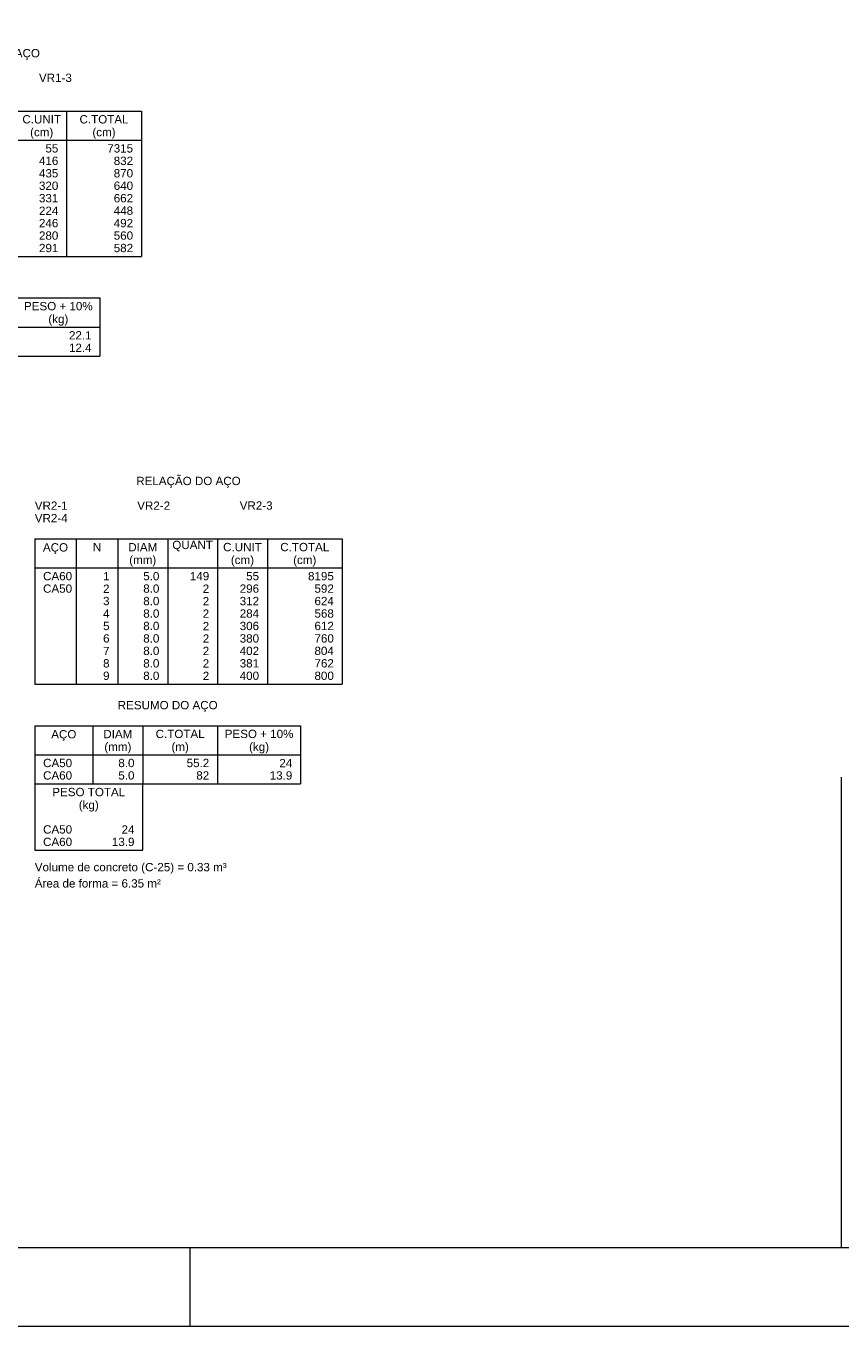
# Model space of a CAD drawing. Header units: millimetres. Extents: x 337 to 526, y -381 to -65.
# Tile 16 of 104: x 382 to 393, y -381 to -365. Entities that reach past the tile are written whole.
import ezdxf

# ---------------------------------------------------------------- set-up
doc = ezdxf.new("R2010")
doc.units = ezdxf.units.MM
doc.header["$MEASUREMENT"] = 0
doc.layers.get('0').update_dxf_attribs({"lineweight": 5})
doc.layers.add('DT-Relação do aço', color=7, linetype='Continuous', lineweight=5)
doc.layers.add('PRANCHA 01', color=7, linetype='Continuous', lineweight=20)
doc.styles.add('Arial', font='arial.ttf')

# ---------------------------------------------------------------- blocks, each defined once
blk = doc.blocks.new('Carimbo_Rafael_2022')
blk.add_line((524.018, -54.927), (524.018, -60.927))

msp = doc.modelspace()

# ---------------------------------------------------------------- linework, layer by layer
at = {"layer": 'DT-Relação do aço', "linetype": 'Continuous'}
for p, q in [((379.8949, -365.6645), (383.8132, -365.6645)), ((382.8601, -365.6645), (382.8601, -367.5178)), ((383.8132, -365.6645), (383.8132, -367.5178)), ((379.8949, -366.0352), (383.8132, -366.0352)), ((379.8949, -367.5178), (383.8132, -367.5178)), ((379.8949, -368.0473), (383.2837, -368.0473)), ((383.2837, -368.0473), (383.2837, -368.7886)), ((379.8949, -368.4179), (383.2837, -368.4179)), ((379.8949, -368.7886), (383.2837, -368.7886)), ((382.4539, -371.1196), (386.3722, -371.1196)), ((382.4539, -371.1196), (382.4539, -372.9729)), ((382.9834, -371.1196), (382.9834, -372.9729)), ((383.5129, -371.1196), (383.5129, -372.9729)), ((384.1483, -371.1196), (384.1483, -372.9729)), ((384.7837, -371.1196), (384.7837, -372.9729)), ((385.4191, -371.1196), (385.4191, -372.9729)), ((386.3722, -371.1196), (386.3722, -372.9729)), ((382.4539, -371.4903), (386.3722, -371.4903)), ((382.4539, -372.9729), (386.3722, -372.9729)), ((382.4539, -373.5024), (382.4539, -374.2437)), ((382.4539, -373.5024), (385.8427, -373.5024)), ((383.1952, -373.5024), (383.1952, -374.2437)), ((383.8306, -373.5024), (383.8306, -374.2437)), ((384.7837, -373.5024), (384.7837, -374.2437)), ((385.8427, -373.5024), (385.8427, -374.2437)), ((382.4539, -373.873), (385.8427, -373.873)), ((382.4539, -374.2437), (385.8427, -374.2437)), ((382.4539, -374.2437), (382.4539, -375.0909)), ((383.8306, -375.0909), (383.8306, -374.2437)), ((382.4539, -375.0909), (383.8306, -375.0909))]:
    msp.add_line(p, q, dxfattribs=at)
at = {"layer": 'PRANCHA 01'}
for points in [[(337.4312, -381.1573), (421.5312, -381.1573), (421.5312, -321.7573), (337.4312, -321.7573), (337.4312, -381.1573)], [(384.4312, -380.1573), (384.4312, -381.1573)]]:
    msp.add_lwpolyline(points, dxfattribs=at)
msp.add_lwpolyline([(339.9312, -380.1573), (420.5312, -380.1573), (420.5312, -322.7573), (339.9312, -322.7573)], close=True, dxfattribs=at)

# ---------------------------------------------------------------- block references
msp.add_blockref('Carimbo_Rafael_2022', (-131.2867, -319.2307))

# ---------------------------------------------------------------- texts
at = {"layer": 'DT-Relação do aço', "linetype": 'Continuous', "char_height": 0.1059, "line_spacing_factor": 0.798, "style": 'Arial'}
for s, insert, width, attachment_point in [('RELAÇÃO DO AÇO', (381.8542, -365.0113), 2.670327, 8), ('VR1-3', (382.5071, -365.2939), 0.840814, 7), ('C.UNIT', (382.5424, -365.8234), 0.988699, 8), ('C.TOTAL', (383.3367, -365.8234), 1.252603, 8), ('(cm)', (382.5422, -366.0173), 0.592988, 8), ('(cm)', (383.3362, -366.0173), 0.592988, 8), ('55', (382.7542, -366.194), 0.329953, 9), ('7315', (383.7073, -366.194), 0.659905, 9), ('416', (382.7542, -366.3529), 0.494929, 9), ('435', (382.7542, -366.5117), 0.494929, 9), ('832', (383.7073, -366.3529), 0.494929, 9), ('870', (383.7073, -366.5117), 0.494929, 9), ('320', (382.7542, -366.6706), 0.494929, 9), ('640', (383.7073, -366.6706), 0.494929, 9), ('331', (382.7542, -366.8294), 0.494929, 9), ('662', (383.7073, -366.8294), 0.494929, 9), ('224', (382.7542, -366.9883), 0.494929, 9), ('448', (383.7073, -366.9883), 0.494929, 9), ('246', (382.7542, -367.1471), 0.494929, 9), ('492', (383.7073, -367.1471), 0.494929, 9), ('280', (382.7542, -367.306), 0.494929, 9), ('560', (383.7073, -367.306), 0.494929, 9), ('291', (382.7542, -367.4648), 0.494929, 9), ('582', (383.7073, -367.4648), 0.494929, 9), ('PESO + 10%', (382.7542, -368.2061), 1.756078, 8), ('(kg)', (382.7542, -368.4003), 0.510862, 8), ('22.1', (383.1778, -368.5768), 0.577345, 9), ('12.4', (383.1778, -368.7356), 0.577345, 9), ('RELAÇÃO DO AÇO', (384.4132, -370.4664), 2.670327, 8), ('VR2-1', (382.4539, -370.749), 0.840814, 7), ('VR2-2', (383.76, -370.749), 0.840814, 7), ('VR2-3', (385.0661, -370.749), 0.840814, 7), ('VR2-4', (382.4539, -370.9078), 0.840814, 7), ('AÇO', (382.7182, -371.3134), 0.642814, 8), ('N', (383.2481, -371.2785), 0.214223, 8), ('DIAM', (383.8306, -371.2785), 0.741597, 8), ('QUANT', (384.466, -371.2785), 1.038235, 8), ('C.UNIT', (385.1014, -371.2785), 0.988699, 8), ('C.TOTAL', (385.8956, -371.2785), 1.252603, 8), ('(mm)', (383.8302, -371.4724), 0.691771, 8), ('(cm)', (385.1012, -371.4724), 0.592988, 8), ('(cm)', (385.8952, -371.4724), 0.592988, 8), ('CA60', (382.5598, -371.6491), 0.742031, 7), ('1', (383.407, -371.6491), 0.164976, 9), ('5.0', (384.0424, -371.6491), 0.412368, 9), ('149', (384.6778, -371.6491), 0.494929, 9), ('55', (385.3132, -371.6491), 0.329953, 9), ('8195', (386.2663, -371.6491), 0.659905, 9), ('CA50', (382.5598, -371.808), 0.742031, 7), ('2', (383.407, -371.808), 0.164976, 9), ('8.0', (384.0424, -371.808), 0.412368, 9), ('2', (384.6778, -371.808), 0.164976, 9), ('296', (385.3132, -371.808), 0.494929, 9), ('592', (386.2663, -371.808), 0.494929, 9), ('3', (383.407, -371.9668), 0.164976, 9), ('8.0', (384.0424, -371.9668), 0.412368, 9), ('2', (384.6778, -371.9668), 0.164976, 9), ('312', (385.3132, -371.9668), 0.494929, 9), ('624', (386.2663, -371.9668), 0.494929, 9), ('4', (383.407, -372.1257), 0.164976, 9), ('8.0', (384.0424, -372.1257), 0.412368, 9), ('2', (384.6778, -372.1257), 0.164976, 9), ('284', (385.3132, -372.1257), 0.494929, 9), ('568', (386.2663, -372.1257), 0.494929, 9), ('5', (383.407, -372.2845), 0.164976, 9), ('8.0', (384.0424, -372.2845), 0.412368, 9), ('2', (384.6778, -372.2845), 0.164976, 9), ('306', (385.3132, -372.2845), 0.494929, 9), ('612', (386.2663, -372.2845), 0.494929, 9), ('6', (383.407, -372.4434), 0.164976, 9), ('8.0', (384.0424, -372.4434), 0.412368, 9), ('2', (384.6778, -372.4434), 0.164976, 9), ('380', (385.3132, -372.4434), 0.494929, 9), ('760', (386.2663, -372.4434), 0.494929, 9), ('7', (383.407, -372.6022), 0.164976, 9), ('8.0', (384.0424, -372.6022), 0.412368, 9), ('2', (384.6778, -372.6022), 0.164976, 9), ('402', (385.3132, -372.6022), 0.494929, 9), ('804', (386.2663, -372.6022), 0.494929, 9), ('8', (383.407, -372.7611), 0.164976, 9), ('8.0', (384.0424, -372.7611), 0.412368, 9), ('2', (384.6778, -372.7611), 0.164976, 9), ('381', (385.3132, -372.7611), 0.494929, 9), ('762', (386.2663, -372.7611), 0.494929, 9), ('9', (383.407, -372.9199), 0.164976, 9), ('8.0', (384.0424, -372.9199), 0.412368, 9), ('2', (384.6778, -372.9199), 0.164976, 9), ('400', (385.3132, -372.9199), 0.494929, 9), ('800', (386.2663, -372.9199), 0.494929, 9), ('RESUMO DO AÇO', (384.1482, -373.3254), 2.554598, 8), ('AÇO', (382.8242, -373.6964), 0.642814, 8), ('DIAM', (383.5129, -373.6612), 0.741597, 8), ('C.TOTAL', (384.3071, -373.6612), 1.252603, 8), ('PESO + 10%', (385.3132, -373.6612), 1.756078, 8), ('(mm)', (383.5132, -373.8554), 0.691771, 8), ('(m)', (384.3072, -373.8554), 0.444668, 8), ('(kg)', (385.3132, -373.8554), 0.510862, 8), ('CA50', (382.5598, -374.0319), 0.742031, 7), ('8.0', (383.7247, -374.0319), 0.412368, 9), ('55.2', (384.6778, -374.0319), 0.577345, 9), ('24', (385.7368, -374.0319), 0.329953, 9), ('CA60', (382.5598, -374.1907), 0.742031, 7), ('5.0', (383.7247, -374.1907), 0.412368, 9), ('82', (384.6778, -374.1907), 0.329953, 9), ('13.9', (385.7368, -374.1907), 0.577345, 9), ('PESO TOTAL', (383.1422, -374.4025), 1.862682, 8), ('(kg)', (383.1422, -374.5964), 0.510862, 8), ('CA50', (382.5598, -374.8791), 0.742031, 7), ('24', (383.7247, -374.8791), 0.329953, 9), ('CA60', (382.5598, -375.0379), 0.742031, 7), ('13.9', (383.7247, -375.0379), 0.577345, 9), ('Volume de concreto (C-25) = 0.33 m³', (382.4542, -375.3904), 4.904967, 7), ('Área de forma = 6.35 m²', (382.4539, -375.5674), 3.223338, 7)]:
    msp.add_mtext(s, dxfattribs=dict(at, insert=insert, width=width, attachment_point=attachment_point))

doc.saveas('drawing.dxf')
